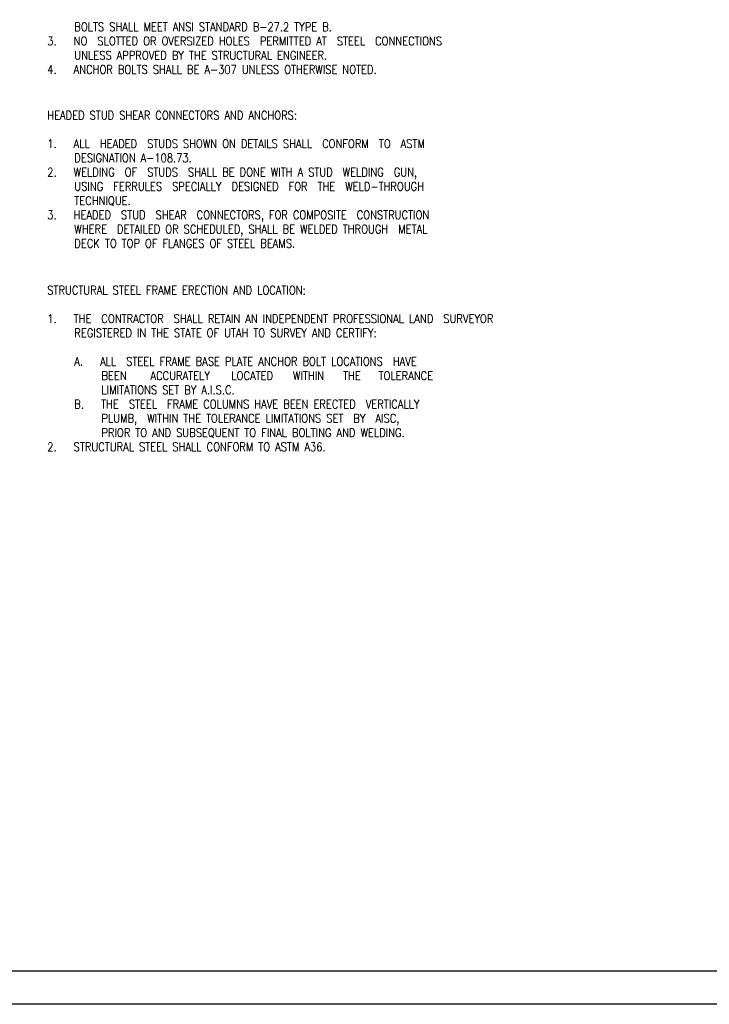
# Paper-space layout 'Layout1' of a CAD drawing. Header units: inches. Extents: x 0 to 42, y 0 to 30.
# Tile 3 of 5: x 20.1 to 30.5, y 0 to 14.9. Entities that reach past the tile are written whole.
import ezdxf

# ---------------------------------------------------------------- set-up
doc = ezdxf.new("R2010")
doc.units = ezdxf.units.IN
doc.header["$LTSCALE"] = 1000
doc.header["$MEASUREMENT"] = 0
doc.linetypes.add('HIDDEN', pattern=[0.375, 0.25, -0.125])
for name, color, linetype in [('1', 7, 'CONTINUOUS'), ('FORMAT', 5, 'CONTINUOUS'), ('S-ANNO-NOTE', 2, 'CONTINUOUS')]:
    doc.layers.add(name, color=color, linetype=linetype)
doc.styles.add('TIGHT', font='SIMPLEX.SHX', dxfattribs={"width": 0.85})

psp = doc.layouts.get("Layout1")

# ---------------------------------------------------------------- linework, layer by layer
at = {"layer": '1', "color": 7, "linetype": 'HIDDEN', "ltscale": 3}
psp.add_lwpolyline([(42, 0), (0, 0), (0, 30), (42, 30)], close=True, dxfattribs=at)
at = {"layer": 'FORMAT', "color": 5}
psp.add_lwpolyline([(41.5, 0.5), (1.5, 0.5), (1.5, 29.5), (41.5, 29.5)], close=True, dxfattribs=at)

# ---------------------------------------------------------------- texts
at = {"layer": 'S-ANNO-NOTE', "style": 'TIGHT', "width": 0.85}
for s, p in [('     BOLTS SHALL MEET ANSI STANDARD B-27.2 TYPE B.', (20.5, 14.73)), ('3.   NO  SLOTTED OR OVERSIZED HOLES  PERMITTED AT  STEEL  CONNECTIONS', (20.5, 14.515)), ('     UNLESS APPROVED BY THE STRUCTURAL ENGINEER.', (20.5, 14.299)), ('4.   ANCHOR BOLTS SHALL BE A-307 UNLESS OTHERWISE NOTED.', (20.5, 14.084)), ('HEADED STUD SHEAR CONNECTORS AND ANCHORS:', (20.5, 13.392)), ('1.   ALL  HEADED  STUDS SHOWN ON DETAILS SHALL  CONFORM  TO  ASTM', (20.5, 12.961)), ('     DESIGNATION A-108.73.', (20.5, 12.746)), ('2.   WELDING  OF  STUDS  SHALL BE DONE WITH A STUD  WELDING  GUN,', (20.5, 12.53)), ('     USING  FERRULES  SPECIALLY  DESIGNED  FOR  THE  WELD-THROUGH', (20.5, 12.314)), ('     TECHNIQUE.', (20.5, 12.099)), ('3.   HEADED  STUD  SHEAR  CONNECTORS, FOR COMPOSITE  CONSTRUCTION', (20.5, 11.883)), ('     WHERE  DETAILED OR SCHEDULED, SHALL BE WELDED THROUGH  METAL', (20.5, 11.668)), ('     DECK TO TOP OF FLANGES OF STEEL BEAMS.', (20.5, 11.452)), ('STRUCTURAL STEEL FRAME ERECTION AND LOCATION:', (20.5, 10.744)), ('1.   THE  CONTRACTOR  SHALL RETAIN AN INDEPENDENT PROFESSIONAL LAND  SURVEYOR', (20.5, 10.313)), ('     REGISTERED IN THE STATE OF UTAH TO SURVEY AND CERTIFY:', (20.5, 10.097)), ('     A.   ALL  STEEL FRAME BASE PLATE ANCHOR BOLT LOCATIONS  HAVE', (20.5, 9.666)), ('          BEEN    ACCURATELY   LOCATED   WITHIN   THE   TOLERANCE', (20.5, 9.45)), ('          LIMITATIONS SET BY A.I.S.C.', (20.5, 9.235)), ('     B.   THE  STEEL  FRAME COLUMNS HAVE BEEN ERECTED  VERTICALLY', (20.5, 9.019)), ('          PLUMB,  WITHIN THE TOLERANCE LIMITATIONS SET  BY  AISC,', (20.5, 8.804)), ('          PRIOR TO AND SUBSEQUENT TO FINAL BOLTING AND WELDING.', (20.5, 8.588)), ('2.   STRUCTURAL STEEL SHALL CONFORM TO ASTM A36.', (20.5, 8.373))]:
    psp.add_text(s, height=0.12933, dxfattribs=at).set_placement(p)

doc.saveas('drawing.dxf')
